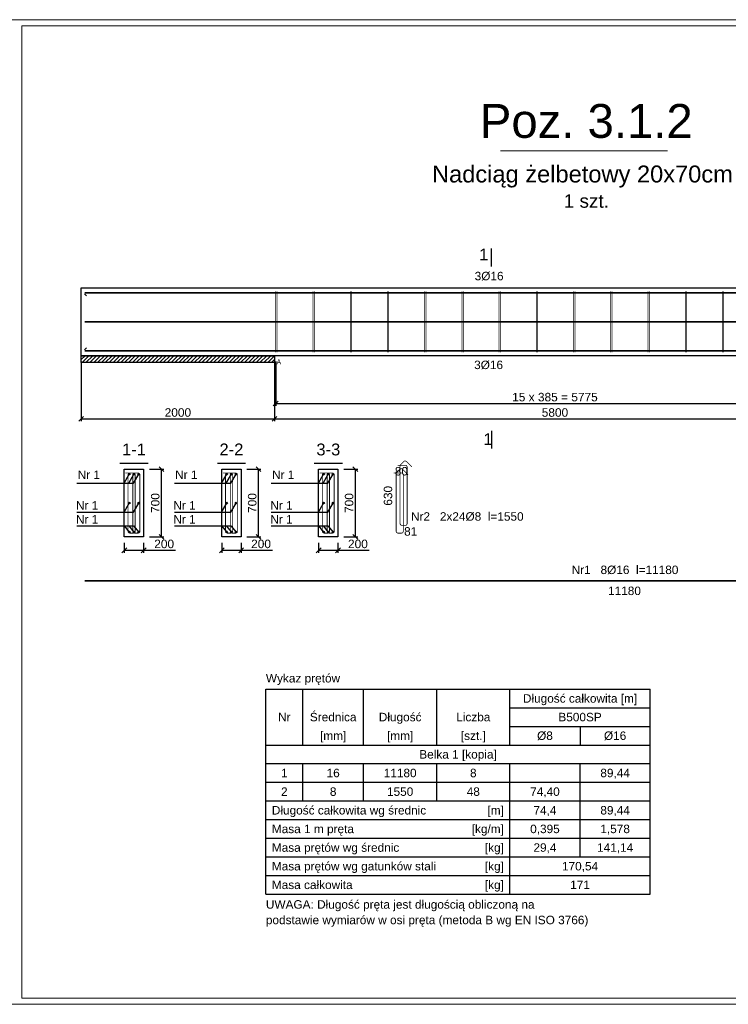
# Model space of a CAD drawing. Header units: millimetres. Extents: x -81893328 to 44149, y -26843406 to 95443303.
# Tile 5 of 100: x 28064 to 35393, y -35735 to -25560. Entities that reach past the tile are written whole.
import ezdxf
from ezdxf.enums import TextEntityAlignment as Align

# ---------------------------------------------------------------- set-up
doc = ezdxf.new("R2010")
doc.units = ezdxf.units.MM
doc.layers.add('aRMZ - opisy', color=7, linetype='Continuous', lineweight=5)
doc.layers.add('aRMZ - tabelka i ramka', color=63, linetype='Continuous', lineweight=13)
for name, color, linetype in [('SPECBUD_Cienkie', 9, 'Continuous'), ('SPECBUD_Grube', 7, 'Continuous'), ('SPECBUD_Opisy', 6, 'Continuous'), ('SPECBUD_Pręty zbrojeniowe', 1, 'Continuous'), ('SPECBUD_Wymiary', 3, 'Continuous'), ('SPECBUD_Wypełnienie', 253, 'Continuous')]:
    doc.layers.add(name, color=color, linetype=linetype)
doc.styles.add('SPECBUD_TXT', font='arial.ttf')
doc.dimstyles.new('SPECBUD_mm_20', dxfattribs={"dimscale": 20, "dimtxt": 2.5, "dimasz": 2.5, "dimexe": 1.25, "dimexo": 3, "dimgap": 1, "dimtad": 1, "dimdec": 0, "dimzin": 0, "dimtxsty": 'SPECBUD_TXT', "dimblk": 'OBLIQUE', "dimblk1": 'OBLIQUE', "dimblk2": 'OBLIQUE', "dimcen": 1, "dimclrt": 7, "dimadec": 0, "dimazin": 0, "dimtfac": 1, "dimtdec": 4, "dimtofl": 0, "dimtmove": 0, "dimatfit": 3, "dimfxl": 1, "dimtolj": 1, "dimtzin": 0, "dimarcsym": 0})

# ---------------------------------------------------------------- blocks, each defined once
blk = doc.blocks.new('_OBLIQUE')
at = {"color": 0, "lineweight": -2}
blk.add_line((-0.5, -0.5), (0.5, 0.5), dxfattribs=at)
blk = doc.blocks.new('*D1090')
at = {"layer": 'Defpoints', "color": 0, "ltscale": 100, "transparency": 16777216}
for p in [(29146, -30905), (29346, -30905), (29346, -31043)]:
    blk.add_point(p, dxfattribs=at)
at = {"layer": 'SPECBUD_Wymiary', "color": 0, "lineweight": -2, "ltscale": 100, "transparency": 16777216}
for p, q in [((29146, -30965), (29146, -31068)), ((29346, -30965), (29346, -31068)), ((29146, -31043), (29346, -31043)), ((29346, -31043), (29676, -31043))]:
    blk.add_line(p, q, dxfattribs=at)
at = {"layer": 'SPECBUD_Wymiary', "color": 0, "lineweight": -2, "ltscale": 100, "transparency": 16777216, "xscale": 50, "yscale": 50, "zscale": 50, "rotation": 180}
blk.add_blockref('_OBLIQUE', (29146, -31043), dxfattribs=at)
at = {"layer": 'SPECBUD_Wymiary', "color": 0, "lineweight": -2, "ltscale": 100, "transparency": 16777216, "xscale": 50, "yscale": 50, "zscale": 50}
blk.add_blockref('_OBLIQUE', (29346, -31043), dxfattribs=at)
at = {"layer": 'SPECBUD_Wymiary', "color": 7, "ltscale": 100, "transparency": 16777216, "insert": (29558, -30978), "char_height": 88, "attachment_point": 5, "style": 'SPECBUD_TXT'}
blk.add_mtext('\\A1;200', dxfattribs=at)
blk = doc.blocks.new('*D1091')
at = {"layer": 'Defpoints', "color": 0, "ltscale": 100, "transparency": 16777216}
for p in [(29346, -30205), (29531, -30205), (29346, -30905)]:
    blk.add_point(p, dxfattribs=at)
at = {"layer": 'SPECBUD_Wymiary', "color": 0, "lineweight": -2, "ltscale": 100, "transparency": 16777216}
for p, q in [((29406, -30205), (29556, -30205)), ((29531, -30905), (29531, -30205)), ((29406, -30905), (29556, -30905))]:
    blk.add_line(p, q, dxfattribs=at)
at = {"layer": 'SPECBUD_Wymiary', "color": 0, "lineweight": -2, "ltscale": 100, "transparency": 16777216, "xscale": 50, "yscale": 50, "zscale": 50}
for p, rotation in [((29531, -30205), 90), ((29531, -30905), 270)]:
    blk.add_blockref('_OBLIQUE', p, dxfattribs=dict(at, rotation=rotation))
at = {"layer": 'SPECBUD_Wymiary', "color": 7, "ltscale": 100, "transparency": 16777216, "insert": (29466, -30555), "char_height": 88, "attachment_point": 5, "rotation": 90, "style": 'SPECBUD_TXT'}
blk.add_mtext('\\A1;700', dxfattribs=at)
blk = doc.blocks.new('*D1093')
at = {"layer": 'Defpoints', "color": 0, "ltscale": 100, "transparency": 16777216}
for p in [(30712, -29033), (36487, -29033), (36487, -29526)]:
    blk.add_point(p, dxfattribs=at)
at = {"layer": 'SPECBUD_Wymiary', "color": 0, "lineweight": -2, "ltscale": 100, "transparency": 16777216}
for p, q in [((30712, -29093), (30712, -29551)), ((36487, -29093), (36487, -29551)), ((30712, -29526), (36487, -29526))]:
    blk.add_line(p, q, dxfattribs=at)
at = {"layer": 'SPECBUD_Wymiary', "color": 0, "lineweight": -2, "ltscale": 100, "transparency": 16777216, "xscale": 50, "yscale": 50, "zscale": 50, "rotation": 180}
blk.add_blockref('_OBLIQUE', (30712, -29526), dxfattribs=at)
at = {"layer": 'SPECBUD_Wymiary', "color": 0, "lineweight": -2, "ltscale": 100, "transparency": 16777216, "xscale": 50, "yscale": 50, "zscale": 50}
blk.add_blockref('_OBLIQUE', (36487, -29526), dxfattribs=at)
at = {"layer": 'SPECBUD_Wymiary', "color": 7, "ltscale": 100, "transparency": 16777216, "insert": (33600, -29461), "char_height": 88, "attachment_point": 5, "style": 'SPECBUD_TXT'}
blk.add_mtext('\\A1;15 x 385 = 5775', dxfattribs=at)
blk = doc.blocks.new('*D1094')
at = {"layer": 'Defpoints', "color": 0, "ltscale": 100, "transparency": 16777216}
for p in [(31156, -30905), (31356, -30905), (31356, -31043)]:
    blk.add_point(p, dxfattribs=at)
at = {"layer": 'SPECBUD_Wymiary', "color": 0, "lineweight": -2, "ltscale": 100, "transparency": 16777216}
for p, q in [((31156, -30965), (31156, -31068)), ((31356, -30965), (31356, -31068)), ((31156, -31043), (31356, -31043)), ((31356, -31043), (31680, -31043))]:
    blk.add_line(p, q, dxfattribs=at)
at = {"layer": 'SPECBUD_Wymiary', "color": 0, "lineweight": -2, "ltscale": 100, "transparency": 16777216, "xscale": 50, "yscale": 50, "zscale": 50, "rotation": 180}
blk.add_blockref('_OBLIQUE', (31156, -31043), dxfattribs=at)
at = {"layer": 'SPECBUD_Wymiary', "color": 0, "lineweight": -2, "ltscale": 100, "transparency": 16777216, "xscale": 50, "yscale": 50, "zscale": 50}
blk.add_blockref('_OBLIQUE', (31356, -31043), dxfattribs=at)
at = {"layer": 'SPECBUD_Wymiary', "color": 7, "ltscale": 100, "transparency": 16777216, "insert": (31562, -30978), "char_height": 88, "attachment_point": 5, "style": 'SPECBUD_TXT'}
blk.add_mtext('\\A1;200', dxfattribs=at)
blk = doc.blocks.new('*D1095')
at = {"layer": 'Defpoints', "color": 0, "ltscale": 100, "transparency": 16777216}
for p in [(31356, -30205), (31536, -30205), (31356, -30905)]:
    blk.add_point(p, dxfattribs=at)
at = {"layer": 'SPECBUD_Wymiary', "color": 0, "lineweight": -2, "ltscale": 100, "transparency": 16777216}
for p, q in [((31416, -30205), (31561, -30205)), ((31536, -30905), (31536, -30205)), ((31416, -30905), (31561, -30905))]:
    blk.add_line(p, q, dxfattribs=at)
at = {"layer": 'SPECBUD_Wymiary', "color": 0, "lineweight": -2, "ltscale": 100, "transparency": 16777216, "xscale": 50, "yscale": 50, "zscale": 50}
for p, rotation in [((31536, -30205), 90), ((31536, -30905), 270)]:
    blk.add_blockref('_OBLIQUE', p, dxfattribs=dict(at, rotation=rotation))
at = {"layer": 'SPECBUD_Wymiary', "color": 7, "ltscale": 100, "transparency": 16777216, "insert": (31471, -30555), "char_height": 88, "attachment_point": 5, "rotation": 90, "style": 'SPECBUD_TXT'}
blk.add_mtext('\\A1;700', dxfattribs=at)
blk = doc.blocks.new('*D1096')
at = {"layer": 'Defpoints', "color": 0, "ltscale": 100, "transparency": 16777216}
for p in [(30154, -30905), (30354, -30905), (30354, -31043)]:
    blk.add_point(p, dxfattribs=at)
at = {"layer": 'SPECBUD_Wymiary', "color": 0, "lineweight": -2, "ltscale": 100, "transparency": 16777216}
for p, q in [((30154, -30965), (30154, -31068)), ((30354, -30965), (30354, -31068)), ((30154, -31043), (30354, -31043)), ((30354, -31043), (30678, -31043))]:
    blk.add_line(p, q, dxfattribs=at)
at = {"layer": 'SPECBUD_Wymiary', "color": 0, "lineweight": -2, "ltscale": 100, "transparency": 16777216, "xscale": 50, "yscale": 50, "zscale": 50, "rotation": 180}
blk.add_blockref('_OBLIQUE', (30154, -31043), dxfattribs=at)
at = {"layer": 'SPECBUD_Wymiary', "color": 0, "lineweight": -2, "ltscale": 100, "transparency": 16777216, "xscale": 50, "yscale": 50, "zscale": 50}
blk.add_blockref('_OBLIQUE', (30354, -31043), dxfattribs=at)
at = {"layer": 'SPECBUD_Wymiary', "color": 7, "ltscale": 100, "transparency": 16777216, "insert": (30560, -30978), "char_height": 88, "attachment_point": 5, "style": 'SPECBUD_TXT'}
blk.add_mtext('\\A1;200', dxfattribs=at)
blk = doc.blocks.new('*D1097')
at = {"layer": 'Defpoints', "color": 0, "ltscale": 100, "transparency": 16777216}
for p in [(30354, -30205), (30533, -30205), (30354, -30905)]:
    blk.add_point(p, dxfattribs=at)
at = {"layer": 'SPECBUD_Wymiary', "color": 0, "lineweight": -2, "ltscale": 100, "transparency": 16777216}
for p, q in [((30414, -30205), (30558, -30205)), ((30533, -30905), (30533, -30205)), ((30414, -30905), (30558, -30905))]:
    blk.add_line(p, q, dxfattribs=at)
at = {"layer": 'SPECBUD_Wymiary', "color": 0, "lineweight": -2, "ltscale": 100, "transparency": 16777216, "xscale": 50, "yscale": 50, "zscale": 50}
for p, rotation in [((30533, -30205), 90), ((30533, -30905), 270)]:
    blk.add_blockref('_OBLIQUE', p, dxfattribs=dict(at, rotation=rotation))
at = {"layer": 'SPECBUD_Wymiary', "color": 7, "ltscale": 100, "transparency": 16777216, "insert": (30469, -30555), "char_height": 88, "attachment_point": 5, "rotation": 90, "style": 'SPECBUD_TXT'}
blk.add_mtext('\\A1;700', dxfattribs=at)
blk = doc.blocks.new('*D1102')
at = {"layer": 'Defpoints', "color": 0, "ltscale": 100, "transparency": 16777216}
for p in [(30700, -29033), (36500, -29033), (36500, -29685)]:
    blk.add_point(p, dxfattribs=at)
at = {"layer": 'SPECBUD_Wymiary', "color": 0, "lineweight": -2, "ltscale": 100, "transparency": 16777216}
for p, q in [((30700, -29093), (30700, -29710)), ((36500, -29093), (36500, -29710)), ((30700, -29685), (36500, -29685))]:
    blk.add_line(p, q, dxfattribs=at)
at = {"layer": 'SPECBUD_Wymiary', "color": 0, "lineweight": -2, "ltscale": 100, "transparency": 16777216, "xscale": 50, "yscale": 50, "zscale": 50, "rotation": 180}
blk.add_blockref('_OBLIQUE', (30700, -29685), dxfattribs=at)
at = {"layer": 'SPECBUD_Wymiary', "color": 0, "lineweight": -2, "ltscale": 100, "transparency": 16777216, "xscale": 50, "yscale": 50, "zscale": 50}
blk.add_blockref('_OBLIQUE', (36500, -29685), dxfattribs=at)
at = {"layer": 'SPECBUD_Wymiary', "color": 7, "ltscale": 100, "transparency": 16777216, "insert": (33600, -29620), "char_height": 88, "attachment_point": 5, "style": 'SPECBUD_TXT'}
blk.add_mtext('\\A1;5800', dxfattribs=at)
blk = doc.blocks.new('*D1103')
at = {"layer": 'Defpoints', "color": 0, "ltscale": 100, "transparency": 16777216}
for p in [(28700, -29033), (30700, -29033), (30700, -29685)]:
    blk.add_point(p, dxfattribs=at)
at = {"layer": 'SPECBUD_Wymiary', "color": 0, "lineweight": -2, "ltscale": 100, "transparency": 16777216}
for p, q in [((28700, -29093), (28700, -29710)), ((30700, -29093), (30700, -29710)), ((28700, -29685), (30700, -29685))]:
    blk.add_line(p, q, dxfattribs=at)
at = {"layer": 'SPECBUD_Wymiary', "color": 0, "lineweight": -2, "ltscale": 100, "transparency": 16777216, "xscale": 50, "yscale": 50, "zscale": 50, "rotation": 180}
blk.add_blockref('_OBLIQUE', (28700, -29685), dxfattribs=at)
at = {"layer": 'SPECBUD_Wymiary', "color": 0, "lineweight": -2, "ltscale": 100, "transparency": 16777216, "xscale": 50, "yscale": 50, "zscale": 50}
blk.add_blockref('_OBLIQUE', (30700, -29685), dxfattribs=at)
at = {"layer": 'SPECBUD_Wymiary', "color": 7, "ltscale": 100, "transparency": 16777216, "insert": (29700, -29620), "char_height": 88, "attachment_point": 5, "style": 'SPECBUD_TXT'}
blk.add_mtext('\\A1;2000', dxfattribs=at)

msp = doc.modelspace()

# ---------------------------------------------------------------- hatches: boundary and pattern name
at = {"layer": 'SPECBUD_Pręty zbrojeniowe', "ltscale": 100}
h = msp.add_hatch(color=256, dxfattribs=at)
edge = h.paths.add_edge_path()
edge.add_arc((29196.8315, -30256.4158), 8, 0, 360)
h = msp.add_hatch(color=256, dxfattribs=at)
edge = h.paths.add_edge_path()
edge.add_arc((29245.8315, -30256.4158), 8, 0, 360)
h = msp.add_hatch(color=256, dxfattribs=at)
edge = h.paths.add_edge_path()
edge.add_arc((29294.8315, -30256.4158), 8, 0, 360)
h = msp.add_hatch(color=256, dxfattribs=at)
edge = h.paths.add_edge_path()
edge.add_arc((30204.6541, -30256.4158), 8, 0, 360)
h = msp.add_hatch(color=256, dxfattribs=at)
edge = h.paths.add_edge_path()
edge.add_arc((30253.6541, -30256.4158), 8, 0, 360)
h = msp.add_hatch(color=256, dxfattribs=at)
edge = h.paths.add_edge_path()
edge.add_arc((30302.6541, -30256.4158), 8, 0, 360)
h = msp.add_hatch(color=256, dxfattribs=at)
edge = h.paths.add_edge_path()
edge.add_arc((31206.9526, -30256.4158), 8, 0, 360)
h = msp.add_hatch(color=256, dxfattribs=at)
edge = h.paths.add_edge_path()
edge.add_arc((31255.9526, -30256.4158), 8, 0, 360)
h = msp.add_hatch(color=256, dxfattribs=at)
edge = h.paths.add_edge_path()
edge.add_arc((31304.9526, -30256.4158), 8, 0, 360)
h = msp.add_hatch(color=256, dxfattribs=at)
edge = h.paths.add_edge_path()
edge.add_arc((29196.8315, -30555.4158), 8, 0, 360)
h = msp.add_hatch(color=256, dxfattribs=at)
edge = h.paths.add_edge_path()
edge.add_arc((29294.8315, -30555.4158), 8, 0, 360)
h = msp.add_hatch(color=256, dxfattribs=at)
edge = h.paths.add_edge_path()
edge.add_arc((30204.6541, -30555.4158), 8, 0, 360)
h = msp.add_hatch(color=256, dxfattribs=at)
edge = h.paths.add_edge_path()
edge.add_arc((30302.6541, -30555.4158), 8, 0, 360)
h = msp.add_hatch(color=256, dxfattribs=at)
edge = h.paths.add_edge_path()
edge.add_arc((31206.9526, -30555.4158), 8, 0, 360)
h = msp.add_hatch(color=256, dxfattribs=at)
edge = h.paths.add_edge_path()
edge.add_arc((31304.9526, -30555.4158), 8, 0, 360)
h = msp.add_hatch(color=256, dxfattribs=at)
edge = h.paths.add_edge_path()
edge.add_arc((29196.8315, -30854.4158), 8, 0, 360)
h = msp.add_hatch(color=256, dxfattribs=at)
edge = h.paths.add_edge_path()
edge.add_arc((29245.8315, -30854.4158), 8, 0, 360)
h = msp.add_hatch(color=256, dxfattribs=at)
edge = h.paths.add_edge_path()
edge.add_arc((29294.8315, -30854.4158), 8, 0, 360)
h = msp.add_hatch(color=256, dxfattribs=at)
edge = h.paths.add_edge_path()
edge.add_arc((30204.6541, -30854.4158), 8, 0, 360)
h = msp.add_hatch(color=256, dxfattribs=at)
edge = h.paths.add_edge_path()
edge.add_arc((30253.6541, -30854.4158), 8, 0, 360)
h = msp.add_hatch(color=256, dxfattribs=at)
edge = h.paths.add_edge_path()
edge.add_arc((30302.6541, -30854.4158), 8, 0, 360)
h = msp.add_hatch(color=256, dxfattribs=at)
edge = h.paths.add_edge_path()
edge.add_arc((31206.9526, -30854.4158), 8, 0, 360)
h = msp.add_hatch(color=256, dxfattribs=at)
edge = h.paths.add_edge_path()
edge.add_arc((31255.9526, -30854.4158), 8, 0, 360)
h = msp.add_hatch(color=256, dxfattribs=at)
edge = h.paths.add_edge_path()
edge.add_arc((31304.9526, -30854.4158), 8, 0, 360)
at = {"layer": 'SPECBUD_Wypełnienie', "ltscale": 100}
h = msp.add_hatch(dxfattribs=at)
h.set_pattern_fill('ANSI31', color=256, scale=20, style=0)
h.set_pattern_definition([(45, (28629.171, -28062.992), (20, -20), [])])
h.paths.add_polyline_path([(28699.7315, -29103.0818), (28699.7315, -29032.5318), (30699.7315, -29032.5318), (30699.7315, -29103.0818)])

# ---------------------------------------------------------------- linework, layer by layer
at = {"layer": 'aRMZ - opisy'}
msp.add_line((33035.3805, -26916.6269), (34765.6308, -26916.6269), dxfattribs=at)
at = {"layer": 'aRMZ - tabelka i ramka', "color": 7, "true_color": 0xffffff}
msp.add_lwpolyline([(26818.027, -25560.0699), (41207.2204, -25560.0699), (41207.2204, -35735.2853), (26818.027, -35735.2853)], close=True, dxfattribs=at)
at = {"layer": 'aRMZ - tabelka i ramka'}
msp.add_lwpolyline([(28086.7575, -25625.1776), (41036.7575, -25625.1776), (41036.7575, -35670.1776), (28086.7575, -35670.1776)], close=True, dxfattribs=at)
at = {"layer": 'SPECBUD_Cienkie', "linetype": 'Continuous', "ltscale": 100}
for p, q in [((28734.7315, -28391.5318), (28755.9015, -28412.7018)), ((28734.7315, -28391.5318), (28755.9015, -28412.7018)), ((28734.7315, -28391.5318), (28755.9015, -28412.7018)), ((28734.7315, -28973.5318), (28755.9015, -28952.3618)), ((28734.7315, -28973.5318), (28755.9015, -28952.3618)), ((28734.7315, -28973.5318), (28755.9015, -28952.3618)), ((30991.6738, -33055.8102), (30991.6738, -32477.8902)), ((31620.5713, -33055.8102), (31620.5713, -32477.8902)), ((32377.2363, -33055.8102), (32377.2363, -32477.8902)), ((33133.9013, -33055.8102), (33133.9013, -32477.8902)), ((33133.9013, -32670.5302), (34585.1763, -32670.5302)), ((33133.9013, -32863.1702), (34585.1763, -32863.1702)), ((33859.5388, -32863.1702), (33859.5388, -33055.8102)), ((30610.2438, -33248.4502), (34585.1763, -33248.4502)), ((30991.6738, -33633.7302), (30991.6738, -33248.4502)), ((31620.5713, -33633.7302), (31620.5713, -33248.4502)), ((32377.2363, -33633.7302), (32377.2363, -33248.4502)), ((33133.9013, -34596.9302), (33133.9013, -33248.4502)), ((33859.5388, -34211.6502), (33859.5388, -33248.4502)), ((30610.2438, -33441.0902), (34585.1763, -33441.0902)), ((30610.2438, -33826.3702), (34585.1763, -33826.3702)), ((30610.2438, -34019.0102), (34585.1763, -34019.0102)), ((30610.2438, -34211.6502), (34585.1763, -34211.6502)), ((30610.2438, -34404.2902), (34585.1763, -34404.2902))]:
    msp.add_line(p, q, dxfattribs=at)
msp.add_lwpolyline([(28699.7315, -29103.0818), (28699.7315, -29032.5318), (30699.7315, -29032.5318), (30699.7315, -29103.0818)], dxfattribs=at)
at = {"layer": 'SPECBUD_Grube', "linetype": 'Continuous', "ltscale": 100}
for p, q in [((30610.2438, -34596.9302), (30610.2438, -32477.8902)), ((30610.2438, -32477.8902), (34585.1763, -32477.8902)), ((34585.1763, -34596.9302), (34585.1763, -32477.8902)), ((30610.2438, -33055.8102), (34585.1763, -33055.8102)), ((30610.2438, -33633.7302), (34585.1763, -33633.7302)), ((30610.2438, -34596.9302), (34585.1763, -34596.9302))]:
    msp.add_line(p, q, dxfattribs=at)
for points in [[(28699.7315, -28332.5318), (39949.7315, -28332.5318), (39949.7315, -29032.5318), (28699.7315, -29032.5318), (28699.7315, -28332.5318)], [(29145.8315, -30205.4158), (29145.8315, -30205.4158), (29145.8315, -30205.4158), (29345.8315, -30205.4158), (29345.8315, -30205.4158), (29345.8315, -30205.4158), (29345.8315, -30205.4158), (29345.8315, -30205.4158), (29345.8315, -30905.4158), (29345.8315, -30905.4158), (29145.8315, -30905.4158), (29145.8315, -30905.4158), (29145.8315, -30205.4158), (29145.8315, -30205.4158), (29145.8315, -30205.4158)], [(30153.6541, -30205.4158), (30153.6541, -30205.4158), (30153.6541, -30205.4158), (30353.6541, -30205.4158), (30353.6541, -30205.4158), (30353.6541, -30205.4158), (30353.6541, -30205.4158), (30353.6541, -30205.4158), (30353.6541, -30905.4158), (30353.6541, -30905.4158), (30153.6541, -30905.4158), (30153.6541, -30905.4158), (30153.6541, -30205.4158), (30153.6541, -30205.4158), (30153.6541, -30205.4158)], [(31155.9526, -30205.4158), (31155.9526, -30205.4158), (31155.9526, -30205.4158), (31355.9526, -30205.4158), (31355.9526, -30205.4158), (31355.9526, -30205.4158), (31355.9526, -30205.4158), (31355.9526, -30205.4158), (31355.9526, -30905.4158), (31355.9526, -30905.4158), (31155.9526, -30905.4158), (31155.9526, -30905.4158), (31155.9526, -30205.4158), (31155.9526, -30205.4158), (31155.9526, -30205.4158)]]:
    msp.add_lwpolyline(points, dxfattribs=at)
at = {"layer": 'SPECBUD_Opisy', "linetype": 'Continuous', "ltscale": 100}
for p, q in [((32945.3901, -28110.4633), (32945.3901, -27925.2608)), ((32945.3901, -29807.7969), (32945.3901, -29993.0169)), ((29100.459, -30141.9158), (29391.204, -30141.9158)), ((30108.2816, -30141.9158), (30399.0266, -30141.9158)), ((31110.5801, -30141.9158), (31401.3251, -30141.9158)), ((28656.398, -30349.0158), (28987.3015, -30349.0158)), ((29664.2206, -30349.0158), (29995.1241, -30349.0158)), ((30666.5191, -30349.0158), (30997.4226, -30349.0158)), ((28656.398, -30648.0158), (28987.3015, -30648.0158)), ((29664.2206, -30648.0158), (29995.1241, -30648.0158)), ((30666.5191, -30648.0158), (30997.4226, -30648.0158)), ((28656.398, -30792.1316), (28987.3015, -30792.1316)), ((29664.2206, -30792.1316), (29995.1241, -30792.1316)), ((30666.5191, -30792.1316), (30997.4226, -30792.1316))]:
    msp.add_line(p, q, dxfattribs=at)
for points in [[(28987.3015, -30349.0158), (29143.3715, -30349.0158), (29196.8315, -30256.4158)], [(28987.3015, -30349.0158), (29241.3715, -30349.0158), (29294.8315, -30256.4158)], [(28987.3015, -30349.0158), (29192.3715, -30349.0158), (29245.8315, -30256.4158)], [(29995.1241, -30349.0158), (30151.1941, -30349.0158), (30204.6541, -30256.4158)], [(29995.1241, -30349.0158), (30249.1941, -30349.0158), (30302.6541, -30256.4158)], [(29995.1241, -30349.0158), (30200.1941, -30349.0158), (30253.6541, -30256.4158)], [(30997.4226, -30349.0158), (31153.4926, -30349.0158), (31206.9526, -30256.4158)], [(30997.4226, -30349.0158), (31251.4926, -30349.0158), (31304.9526, -30256.4158)], [(30997.4226, -30349.0158), (31202.4926, -30349.0158), (31255.9526, -30256.4158)], [(28987.3015, -30648.0158), (29143.3715, -30648.0158), (29196.8315, -30555.4158)], [(28987.3015, -30648.0158), (29241.3715, -30648.0158), (29294.8315, -30555.4158)], [(29995.1241, -30648.0158), (30151.1941, -30648.0158), (30204.6541, -30555.4158)], [(29995.1241, -30648.0158), (30249.1941, -30648.0158), (30302.6541, -30555.4158)], [(30997.4226, -30648.0158), (31153.4926, -30648.0158), (31206.9526, -30555.4158)], [(30997.4226, -30648.0158), (31251.4926, -30648.0158), (31304.9526, -30555.4158)], [(28987.3015, -30792.1316), (29192.3715, -30792.1316), (29245.8315, -30854.4158)], [(28987.3015, -30792.1316), (29241.3715, -30792.1316), (29294.8315, -30854.4158)], [(28987.3015, -30792.1316), (29143.3715, -30792.1316), (29196.8315, -30854.4158)], [(29995.1241, -30792.1316), (30200.1941, -30792.1316), (30253.6541, -30854.4158)], [(29995.1241, -30792.1316), (30249.1941, -30792.1316), (30302.6541, -30854.4158)], [(29995.1241, -30792.1316), (30151.1941, -30792.1316), (30204.6541, -30854.4158)], [(30997.4226, -30792.1316), (31202.4926, -30792.1316), (31255.9526, -30854.4158)], [(30997.4226, -30792.1316), (31251.4926, -30792.1316), (31304.9526, -30854.4158)], [(30997.4226, -30792.1316), (31153.4926, -30792.1316), (31206.9526, -30854.4158)]]:
    msp.add_lwpolyline(points, dxfattribs=at)
at = {"layer": 'SPECBUD_Pręty zbrojeniowe', "linetype": 'Continuous', "ltscale": 100}
for points, const_width in [([(39914.7315, -28383.5318), (39914.7315, -28383.5318), (39914.7315, -28383.5318), (39914.7315, -28383.5318), (39914.7315, -28383.5318), (39914.7315, -28383.5318), (28734.7315, -28383.5318), (28734.7315, -28383.5318), (28734.7315, -28383.5318), (28734.7315, -28383.5318), (28734.7315, -28383.5318), (28734.7315, -28383.5318)], 16), ([(39914.7315, -28383.5318), (39914.7315, -28383.5318), (39914.7315, -28383.5318), (39914.7315, -28383.5318), (39914.7315, -28383.5318), (39914.7315, -28383.5318), (28734.7315, -28383.5318), (28734.7315, -28383.5318), (28734.7315, -28383.5318), (28734.7315, -28383.5318), (28734.7315, -28383.5318), (28734.7315, -28383.5318)], 16), ([(39914.7315, -28383.5318), (39914.7315, -28383.5318), (39914.7315, -28383.5318), (39914.7315, -28383.5318), (39914.7315, -28383.5318), (39914.7315, -28383.5318), (28734.7315, -28383.5318), (28734.7315, -28383.5318), (28734.7315, -28383.5318), (28734.7315, -28383.5318), (28734.7315, -28383.5318), (28734.7315, -28383.5318)], 16), ([(30712.2315, -28997.5318), (30712.2315, -28367.5318)], 6.6), ([(30726.3415, -28997.5318), (30726.3415, -28367.5318)], 6.6), ([(31097.2315, -28997.5318), (31097.2315, -28367.5318)], 6.6), ([(31111.3415, -28997.5318), (31111.3415, -28367.5318)], 6.6), ([(31482.2315, -28997.5318), (31482.2315, -28367.5318)], 6.6), ([(31496.3415, -28997.5318), (31496.3415, -28367.5318)], 6.6), ([(31867.2315, -28997.5318), (31867.2315, -28367.5318)], 6.6), ([(31881.3415, -28997.5318), (31881.3415, -28367.5318)], 6.6), ([(32252.2315, -28997.5318), (32252.2315, -28367.5318)], 6.6), ([(32266.3415, -28997.5318), (32266.3415, -28367.5318)], 6.6), ([(32637.2315, -28997.5318), (32637.2315, -28367.5318)], 6.6), ([(32651.3415, -28997.5318), (32651.3415, -28367.5318)], 6.6), ([(33022.2315, -28997.5318), (33022.2315, -28367.5318)], 6.6), ([(33036.3415, -28997.5318), (33036.3415, -28367.5318)], 6.6), ([(33407.2315, -28997.5318), (33407.2315, -28367.5318)], 6.6), ([(33421.3415, -28997.5318), (33421.3415, -28367.5318)], 6.6), ([(33792.2315, -28997.5318), (33792.2315, -28367.5318)], 6.6), ([(33806.3415, -28997.5318), (33806.3415, -28367.5318)], 6.6), ([(34177.2315, -28997.5318), (34177.2315, -28367.5318)], 6.6), ([(34191.3415, -28997.5318), (34191.3415, -28367.5318)], 6.6), ([(34562.2315, -28997.5318), (34562.2315, -28367.5318)], 6.6), ([(34576.3415, -28997.5318), (34576.3415, -28367.5318)], 6.6), ([(34947.2315, -28997.5318), (34947.2315, -28367.5318)], 6.6), ([(34961.3415, -28997.5318), (34961.3415, -28367.5318)], 6.6), ([(35332.2315, -28997.5318), (35332.2315, -28367.5318)], 6.6), ([(35346.3415, -28997.5318), (35346.3415, -28367.5318)], 6.6), ([(39914.7315, -28682.5318), (39914.7315, -28682.5318), (39914.7315, -28682.5318), (39914.7315, -28682.5318), (39914.7315, -28682.5318), (39914.7315, -28682.5318), (28734.7315, -28682.5318), (28734.7315, -28682.5318), (28734.7315, -28682.5318), (28734.7315, -28682.5318), (28734.7315, -28682.5318), (28734.7315, -28682.5318)], 16), ([(39914.7315, -28981.5318), (39914.7315, -28981.5318), (39914.7315, -28981.5318), (39914.7315, -28981.5318), (39914.7315, -28981.5318), (39914.7315, -28981.5318), (28734.7315, -28981.5318), (28734.7315, -28981.5318), (28734.7315, -28981.5318), (28734.7315, -28981.5318), (28734.7315, -28981.5318), (28734.7315, -28981.5318)], 16), ([(39914.7315, -28981.5318), (39914.7315, -28981.5318), (39914.7315, -28981.5318), (39914.7315, -28981.5318), (39914.7315, -28981.5318), (39914.7315, -28981.5318), (28734.7315, -28981.5318), (28734.7315, -28981.5318), (28734.7315, -28981.5318), (28734.7315, -28981.5318), (28734.7315, -28981.5318), (28734.7315, -28981.5318)], 16), ([(39914.7315, -28981.5318), (39914.7315, -28981.5318), (39914.7315, -28981.5318), (39914.7315, -28981.5318), (39914.7315, -28981.5318), (39914.7315, -28981.5318), (28734.7315, -28981.5318), (28734.7315, -28981.5318), (28734.7315, -28981.5318), (28734.7315, -28981.5318), (28734.7315, -28981.5318), (28734.7315, -28981.5318)], 16), ([(39914.7315, -31357.9458), (39914.7315, -31357.9458), (39914.7315, -31357.9458), (39914.7315, -31357.9458), (39914.7315, -31357.9458), (39914.7315, -31357.9458), (28734.7315, -31357.9458), (28734.7315, -31357.9458), (28734.7315, -31357.9458), (28734.7315, -31357.9458), (28734.7315, -31357.9458), (28734.7315, -31357.9458)], 16)]:
    msp.add_lwpolyline(points, dxfattribs=dict(at, const_width=const_width))
at = {"layer": 'SPECBUD_Pręty zbrojeniowe', "linetype": 'Continuous', "ltscale": 100, "const_width": 8}
for points in [[(31971.4926, -30164.4158), (32051.4926, -30164.4158, -0.4142135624), (32071.4926, -30184.4158), (32071.4926, -30766.4158, -0.4142135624), (32051.4926, -30786.4158), (32018.4926, -30786.4158, -0.4142135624), (31998.4926, -30766.4158), (31998.4926, -30172.5361, -0.1943759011), (32004.1336, -30158.5737), (32035.3106, -30126.2879, -0.4142297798), (32063.5913, -30125.7946), (32121.1326, -30181.3658)], [(31930.9926, -30244.4158), (32010.9926, -30244.4158, -0.4142135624), (32030.9926, -30264.4158), (32030.9926, -30846.4158, -0.4142135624), (32010.9926, -30866.4158), (31977.9926, -30866.4158, -0.4142135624), (31957.9926, -30846.4158), (31957.9926, -30252.5361, -0.1943759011), (31963.6336, -30238.5737), (31994.8106, -30206.2879, -0.4142297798), (32023.0913, -30205.7946), (32080.6326, -30261.3658)], [(29157.8315, -30244.4158), (29237.8315, -30244.4158, -0.4142135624), (29257.8315, -30264.4158), (29257.8315, -30846.4158, -0.4142135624), (29237.8315, -30866.4158), (29204.8315, -30866.4158, -0.4142135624), (29184.8315, -30846.4158), (29184.8315, -30264.4158, -0.4142135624), (29204.8315, -30244.4158), (29237.8315, -30244.4158, -0.4142135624), (29257.8315, -30264.4158), (29257.8315, -30344.4158)], [(29206.8315, -30244.4158), (29286.8315, -30244.4158, -0.4142135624), (29306.8315, -30264.4158), (29306.8315, -30846.4158, -0.4142135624), (29286.8315, -30866.4158), (29253.8315, -30866.4158, -0.4142135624), (29233.8315, -30846.4158), (29233.8315, -30264.4158, -0.4142135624), (29253.8315, -30244.4158), (29286.8315, -30244.4158, -0.4142135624), (29306.8315, -30264.4158), (29306.8315, -30344.4158)], [(30165.6541, -30244.4158), (30245.6541, -30244.4158, -0.4142135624), (30265.6541, -30264.4158), (30265.6541, -30846.4158, -0.4142135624), (30245.6541, -30866.4158), (30212.6541, -30866.4158, -0.4142135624), (30192.6541, -30846.4158), (30192.6541, -30264.4158, -0.4142135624), (30212.6541, -30244.4158), (30245.6541, -30244.4158, -0.4142135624), (30265.6541, -30264.4158), (30265.6541, -30344.4158)], [(30214.6541, -30244.4158), (30294.6541, -30244.4158, -0.4142135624), (30314.6541, -30264.4158), (30314.6541, -30846.4158, -0.4142135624), (30294.6541, -30866.4158), (30261.6541, -30866.4158, -0.4142135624), (30241.6541, -30846.4158), (30241.6541, -30264.4158, -0.4142135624), (30261.6541, -30244.4158), (30294.6541, -30244.4158, -0.4142135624), (30314.6541, -30264.4158), (30314.6541, -30344.4158)], [(31167.9526, -30244.4158), (31247.9526, -30244.4158, -0.4142135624), (31267.9526, -30264.4158), (31267.9526, -30846.4158, -0.4142135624), (31247.9526, -30866.4158), (31214.9526, -30866.4158, -0.4142135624), (31194.9526, -30846.4158), (31194.9526, -30264.4158, -0.4142135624), (31214.9526, -30244.4158), (31247.9526, -30244.4158, -0.4142135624), (31267.9526, -30264.4158), (31267.9526, -30344.4158)], [(31216.9526, -30244.4158), (31296.9526, -30244.4158, -0.4142135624), (31316.9526, -30264.4158), (31316.9526, -30846.4158, -0.4142135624), (31296.9526, -30866.4158), (31263.9526, -30866.4158, -0.4142135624), (31243.9526, -30846.4158), (31243.9526, -30264.4158, -0.4142135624), (31263.9526, -30244.4158), (31296.9526, -30244.4158, -0.4142135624), (31316.9526, -30264.4158), (31316.9526, -30344.4158)]]:
    msp.add_lwpolyline(points, format="xyb", dxfattribs=at)
at = {"layer": 'SPECBUD_Pręty zbrojeniowe', "linetype": 'Continuous', "ltscale": 100}
for centre in [(29196.8315, -30256.4158), (29245.8315, -30256.4158), (29294.8315, -30256.4158), (30204.6541, -30256.4158), (30253.6541, -30256.4158), (30302.6541, -30256.4158), (31206.9526, -30256.4158), (31255.9526, -30256.4158), (31304.9526, -30256.4158), (29196.8315, -30555.4158), (29294.8315, -30555.4158), (30204.6541, -30555.4158), (30302.6541, -30555.4158), (31206.9526, -30555.4158), (31304.9526, -30555.4158), (29196.8315, -30854.4158), (29245.8315, -30854.4158), (29294.8315, -30854.4158), (30204.6541, -30854.4158), (30253.6541, -30854.4158), (30302.6541, -30854.4158), (31206.9526, -30854.4158), (31255.9526, -30854.4158), (31304.9526, -30854.4158)]:
    msp.add_circle(centre, 8, dxfattribs=at)
at = {"layer": 'SPECBUD_Wypełnienie', "color": 7, "linetype": 'Continuous', "ltscale": 100}
msp.add_lwpolyline([(28699.7315, -29103.0818), (28699.7315, -29032.5318), (30699.7315, -29032.5318), (30699.7315, -29103.0818)], close=True, dxfattribs=at)

# ---------------------------------------------------------------- texts
at = {"layer": 'aRMZ - opisy', "style": 'SPECBUD_TXT'}
for s, height, p in [('Nadciąg żelbetowy 20x70cm', 175, (32328.3217, -27242.3036)), ('1 szt.', 140, (33690.8311, -27503.3955))]:
    msp.add_text(s, height=height, dxfattribs=at).set_placement(p)
at = {"layer": 'aRMZ - opisy', "insert": (33924.1638, -26786.3015), "char_height": 350, "attachment_point": 8, "style": 'SPECBUD_TXT'}
msp.add_mtext('Poz. 3.1.2', dxfattribs=at)
at = {"layer": 'SPECBUD_Opisy', "color": 7, "ltscale": 100, "style": 'SPECBUD_TXT'}
msp.add_text('1', height=122.5, dxfattribs=at).set_placement((32910.8101, -27925.2608), align=Align.TOP_RIGHT)
for s, height, p in [('3Ø16', 87.5, (32769.6201, -28165.5883)), ('A', 50, (30720.9015, -29071.1018)), ('3Ø16', 87.5, (32764.1133, -29083.3387)), ('Nr 1', 87.5, (28663.7827, -30218.9383)), ('Nr 1', 87.5, (29671.6054, -30218.9383)), ('Nr 1', 87.5, (30673.9039, -30218.9383)), ('Nr 1', 87.5, (28645.588, -30535.2618)), ('Nr 1', 87.5, (29653.4106, -30535.2618)), ('Nr 1', 87.5, (30655.7091, -30535.2618)), ('Nr 1', 87.5, (28645.588, -30679.3776)), ('Nr 1', 87.5, (29653.4106, -30679.3776)), ('Nr 1', 87.5, (30655.7091, -30679.3776)), ('Nr2   2x24Ø8  l=1550', 87.5, (32110.7726, -30650.1258)), ('UWAGA: Długość pręta jest długością obliczoną na ', 87.5, (30610.2438, -34659.4927)), ('podstawie wymiarów w osi pręta (metoda B wg EN ISO 3766)', 87.5, (30610.2438, -34820.0202))]:
    msp.add_text(s, height=height, dxfattribs=at).set_placement(p, align=Align.TOP_LEFT)
msp.add_text('1', height=122.5, dxfattribs=at).set_placement((32955.0127, -29993.0169), align=Align.BOTTOM_RIGHT)
for s, p in [('1-1', (29245.8315, -30099.2858)), ('2-2', (30253.6541, -30099.2858)), ('3-3', (31255.9526, -30099.2858))]:
    msp.add_text(s, height=122.5, dxfattribs=at).set_placement(p, align=Align.BOTTOM_CENTER)
for s, p in [('80', (32011.4926, -30182.5258)), ('81', (32107.5956, -30804.5258)), ('Nr1   8Ø16  l=11180', (34324.7315, -31201.6269)), ('11180', (34319.2247, -31418.5782))]:
    msp.add_text(s, height=87.5, dxfattribs=at).set_placement(p, align=Align.TOP_CENTER)
msp.add_text('630', height=87.5, rotation=90, dxfattribs=at).set_placement((31942.9482, -30480.0634), align=Align.BOTTOM_CENTER)
for s, p in [('Wykaz prętów', (30610.2438, -32365.5052)), ('Długość całkowita wg średnic', (30671.9838, -33730.0327)), ('Masa 1 m pręta', (30671.9838, -33922.6727)), ('Masa prętów wg średnic', (30671.9838, -34115.3127)), ('Masa prętów wg gatunków stali', (30671.9838, -34307.9527)), ('Masa całkowita', (30671.9838, -34500.5927))]:
    msp.add_text(s, height=87.5, dxfattribs=at).set_placement(p, align=Align.MIDDLE_LEFT)
for s, p in [('Długość całkowita [m]', (33859.5388, -32574.1927)), ('Nr', (30800.9588, -32766.8327)), ('Średnica', (31306.1138, -32766.8327)), ('Długość', (31998.9038, -32766.8327)), ('Liczba', (32755.5688, -32766.8327)), ('B500SP', (33859.5388, -32766.8327)), ('[mm]', (31306.1138, -32959.4727)), ('[mm]', (31998.9038, -32959.4727)), ('[szt.]', (32755.5688, -32959.4727)), ('Ø8', (33496.7113, -32959.4727)), ('Ø16', (34222.3488, -32959.4727)), ('Belka 1 [kopia]', (32597.7013, -33152.1127)), ('1', (30800.9588, -33344.7527)), ('16', (31306.1138, -33344.7527)), ('11180', (31998.9038, -33344.7527)), ('8', (32755.5688, -33344.7527)), ('89,44', (34222.3488, -33344.7527)), ('2', (30800.9588, -33537.3927)), ('8', (31306.1138, -33537.3927)), ('1550', (31998.9038, -33537.3927)), ('48', (32755.5688, -33537.3927)), ('74,40', (33496.7113, -33537.3927)), ('74,4', (33496.7113, -33730.0327)), ('89,44', (34222.3488, -33730.0327)), ('0,395', (33496.7113, -33922.6727)), ('1,578', (34222.3488, -33922.6727)), ('29,4', (33496.7113, -34115.3127)), ('141,14', (34222.3488, -34115.3127)), ('170,54', (33859.5388, -34307.9527)), ('171', (33859.5388, -34500.5927))]:
    msp.add_text(s, height=87.5, dxfattribs=at).set_placement(p, align=Align.MIDDLE_CENTER)
for s, p in [('[m]', (33072.1613, -33730.0327)), ('[kg/m]', (33072.1613, -33922.6727)), ('[kg]', (33072.1613, -34115.3127)), ('[kg]', (33072.1613, -34307.9527)), ('[kg]', (33072.1613, -34500.5927))]:
    msp.add_text(s, height=87.5, dxfattribs=at).set_placement(p, align=Align.MIDDLE_RIGHT)

# ---------------------------------------------------------------- dimensions: what is measured, and where the dimension line sits
at = {"layer": 'SPECBUD_Wymiary', "ltscale": 100}
for base, p1, p2, picture, middle in [((30699.7315, -29684.7326), (28699.7315, -29032.5318), (30699.7315, -29032.5318), '*D1103', (29699.7315, -29619.8022)), ((36499.7315, -29684.7326), (30699.7315, -29032.5318), (36499.7315, -29032.5318), '*D1102', (33599.7315, -29619.8022))]:
    dim = msp.add_linear_dim(base=base, p1=p1, p2=p2, dimstyle='SPECBUD_mm_20', override={"dimtxt": 4.4, "dimsah": 1}, dxfattribs=at)
    dim.commit()
    dim.dimension.update_dxf_attribs({"geometry": picture, "text_midpoint": middle})
dim = msp.add_linear_dim(base=(36487.2315, -29526.0841), p1=(30712.2315, -29032.5318), p2=(36487.2315, -29032.5318), text='15 x 385 = 5775', dimstyle='SPECBUD_mm_20', override={"dimtxt": 4.4, "dimsah": 1}, dxfattribs=at)
dim.commit()
dim.dimension.update_dxf_attribs({"geometry": '*D1093', "text_midpoint": (33599.7315, -29461.1236)})
for base, p1, p2, picture, middle in [((29531.1541, -30205.4158), (29345.8315, -30905.4158), (29345.8315, -30205.4158), '*D1091', (29466.2237, -30555.4158)), ((30533.4526, -30205.4158), (30353.6541, -30905.4158), (30353.6541, -30205.4158), '*D1097', (30468.5222, -30555.4158)), ((31535.7512, -30205.4158), (31355.9526, -30905.4158), (31355.9526, -30205.4158), '*D1095', (31470.8208, -30555.4158))]:
    dim = msp.add_linear_dim(base=base, p1=p1, p2=p2, angle=90, dimstyle='SPECBUD_mm_20', override={"dimtxt": 4.4, "dimsah": 1}, dxfattribs=at)
    dim.commit()
    dim.dimension.update_dxf_attribs({"geometry": picture, "text_midpoint": middle})
for base, p1, p2, picture, middle in [((29345.8315, -31043.3318), (29145.8315, -30905.4158), (29345.8315, -30905.4158), '*D1090', (29557.8486, -31043.3318)), ((30353.6541, -31043.3318), (30153.6541, -30905.4158), (30353.6541, -30905.4158), '*D1096', (30560.1471, -31043.3318)), ((31355.9526, -31043.3318), (31155.9526, -30905.4158), (31355.9526, -30905.4158), '*D1094', (31562.4456, -31043.3318))]:
    dim = msp.add_linear_dim(base=base, p1=p1, p2=p2, dimstyle='SPECBUD_mm_20', override={"dimtxt": 4.4, "dimsah": 1}, dxfattribs=at)
    dim.commit()
    dim.dimension.update_dxf_attribs({"geometry": picture, "text_midpoint": middle, "dimtype": 160})

doc.saveas('drawing.dxf')
